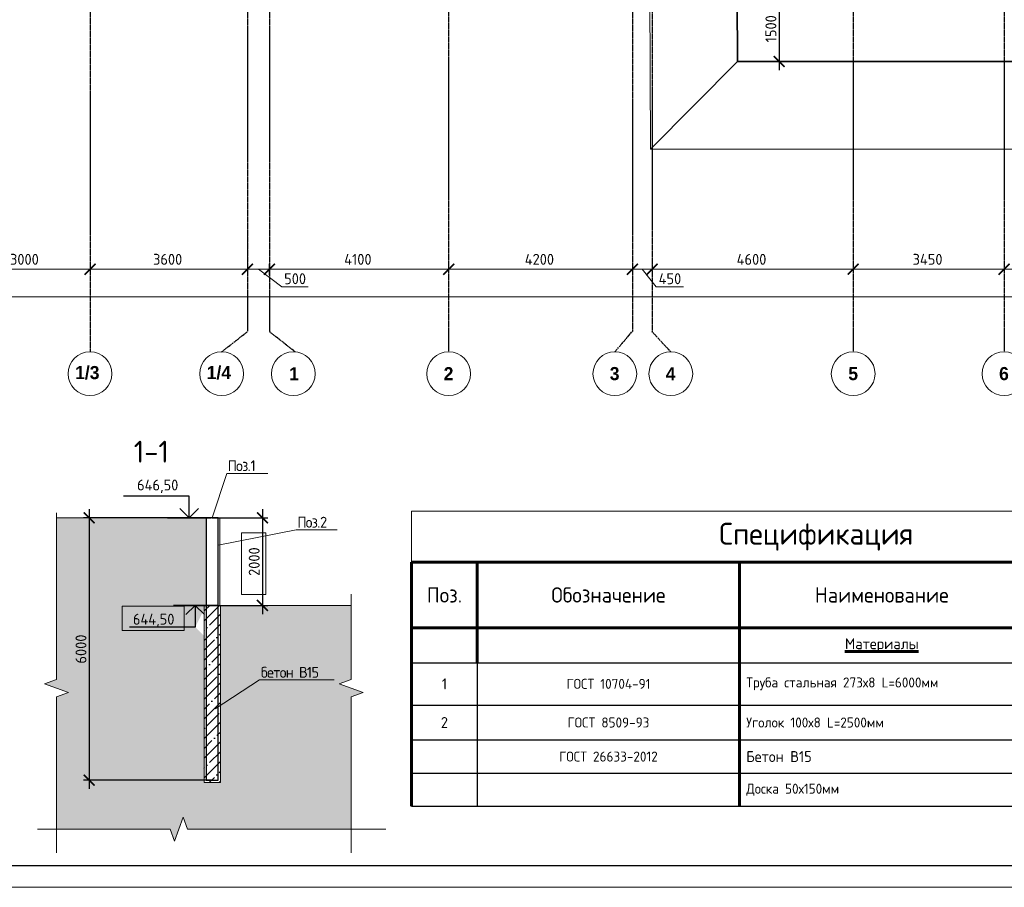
# Model space of a CAD drawing. Header units: millimetres. Extents: x -93479 to 1057970, y -66333 to 172656.
# Tile 4 of 145: x 50358 to 72871, y 1370 to 21213. Entities that reach past the tile are written whole.
import ezdxf
from ezdxf import colors
from ezdxf.entities.mleader import LeaderData, LeaderLine
from ezdxf.math import Vec2, Vec3

# ---------------------------------------------------------------- set-up
doc = ezdxf.new("R2010")
doc.units = ezdxf.units.MM
doc.linetypes.add('______5', pattern=[1100, 800, -100, 100, -100])
doc.linetypes.add('осевая', pattern=[50.8, 31.75, -6.35, 6.35, -6.35])
for name, color, linetype, lineweight in [('0 Фундамент', 5, 'Continuous', 30), ('1 Стены', 3, 'Continuous', 30), ('A-ANNO-NOTE-1', 7, 'Continuous', 35), ('A-ANNO-NOTE-2', 7, 'Continuous', 18), ('G-ANNO-DIMS', 7, 'Continuous', 9), ('G-ANNO-DIMS-1', 7, 'Continuous', 18), ('Оси', 40, '______5', 18), ('Основная 0.6', 142, 'Continuous', 60), ('подоснова', 151, 'Continuous', 5), ('РАЗМЕРЫ', 7, 'Continuous', 9), ('СПДС_РАЗМЕРЫ', 152, 'Continuous', 25), ('ТОНКИЕ', 7, 'Continuous', 9), ('Узлы', 7, 'Continuous', 0)]:
    doc.layers.add(name, color=color, linetype=linetype, lineweight=lineweight)
doc.layers.add('ТОЛСТЫЕ_ОСНОВНЫЕ', color=6, linetype='Continuous')
doc.layers.add('ФВ-2', color=7, linetype='Continuous')
doc.styles.add('GOST-2.304_Type-B', font='GOST_Common.ttf')
doc.styles.add('ISOCPEUR', font='GOST_Common.ttf', dxfattribs={"height": 450})
doc.styles.add('MtXpl_Century Gothic', font='GOTHICB.TTF', dxfattribs={"height": 0.2})
doc.linetypes.add('084-a Откосы неукрепленные', pattern='A,0.9,[11,Russia-GOST_Topo.shx,S=0.1,R=180,X=0,Y=0],1,[12,Russia-GOST_Topo.shx,S=0.1,R=180,X=0,Y=0],0.1', length=2)
doc.dimstyles.new('СПДС', dxfattribs={"dimscale": 100, "dimtxt": 2.5, "dimasz": 2.5, "dimexe": 1.25, "dimexo": 0, "dimtad": 1, "dimdec": 0, "dimtxsty": 'GOST-2.304_Type-B', "dimblk": 'ARCHTICK', "dimcen": 2.5, "dimdle": 2, "dimadec": 0, "dimazin": 2, "dimtfac": 0.75, "dimtdec": 0, "dimtmove": 1, "dimatfit": 3, "dimfxl": 1, "dimtolj": 1, "dimarcsym": 1})

# ---------------------------------------------------------------- blocks, each defined once
blk = doc.blocks.new('_ArchTick')
at = {"color": 0, "linetype": 'ByBlock', "const_width": 0.15}
blk.add_lwpolyline([(-0.5, -0.5), (0.5, 0.5)], dxfattribs=at)
blk = doc.blocks.new('*D1507')
at = {"layer": 'DEFPOINTS', "color": 0, "ltscale": 100, "transparency": 16777216}
for p in [(68267, 21755), (67722, 20255), (68700, 20255)]:
    blk.add_point(p, dxfattribs=at)
at = {"layer": 'РАЗМЕРЫ', "color": 0, "lineweight": -2, "transparency": 16777216}
for p, q in [((67722, 21955), (67722, 20055)), ((68267, 21755), (67597, 21755)), ((68700, 20255), (67597, 20255))]:
    blk.add_line(p, q, dxfattribs=at)
at = {"layer": 'РАЗМЕРЫ', "color": 0, "lineweight": -2, "ltscale": 100, "transparency": 16777216, "xscale": 250, "yscale": 250, "zscale": 250}
for p, rotation in [((67722, 21755), 90), ((67722, 20255), 270)]:
    blk.add_blockref('_ArchTick', p, dxfattribs=dict(at, rotation=rotation))
at = {"layer": 'РАЗМЕРЫ', "color": 0, "ltscale": 100, "transparency": 16777216, "insert": (67534, 21005), "char_height": 250, "attachment_point": 5, "rotation": 90, "style": 'GOST-2.304_Type-B'}
blk.add_mtext('\\A1;1500', dxfattribs=at)
blk = doc.blocks.new('*U1953')
at = {"layer": 'ТОЛСТЫЕ_ОСНОВНЫЕ', "color": 7}
blk.add_lwpolyline([(20, 5), (836, 5), (836, 589), (20, 589)], close=True, dxfattribs=at)
at = {"layer": 'ТОНКИЕ', "color": 7}
blk.add_lwpolyline([(0, 0), (841, 0), (841, 594), (0, 594)], close=True, dxfattribs=at)
blk = doc.blocks.new('*D1986')
at = {"layer": 'DEFPOINTS', "color": 0, "ltscale": 100, "transparency": 16777216}
for p in [(44213, 73611), (101313, 73611), (101313, 73611)]:
    blk.add_point(p, dxfattribs=at)
at = {"layer": 'СПДС_РАЗМЕРЫ', "color": 0, "lineweight": -2, "transparency": 16777216}
for p, q in [((44213, 73611), (44213, 73736)), ((101313, 73611), (101313, 73736)), ((44013, 73611), (101513, 73611))]:
    blk.add_line(p, q, dxfattribs=at)
at = {"layer": 'СПДС_РАЗМЕРЫ', "color": 0, "lineweight": -2, "ltscale": 100, "transparency": 16777216, "xscale": 250, "yscale": 250, "zscale": 250, "rotation": 180}
blk.add_blockref('_ArchTick', (44213, 73611), dxfattribs=at)
at = {"layer": 'СПДС_РАЗМЕРЫ', "color": 0, "lineweight": -2, "ltscale": 100, "transparency": 16777216, "xscale": 250, "yscale": 250, "zscale": 250}
blk.add_blockref('_ArchTick', (101313, 73611), dxfattribs=at)
at = {"layer": 'СПДС_РАЗМЕРЫ', "color": 0, "ltscale": 100, "transparency": 16777216, "insert": (72731, 73837), "char_height": 250, "attachment_point": 5, "style": 'GOST-2.304_Type-B'}
blk.add_mtext('\\A1;57100', dxfattribs=at)
blk = doc.blocks.new('*D1996')
at = {"layer": 'DEFPOINTS', "color": 0, "ltscale": 100, "transparency": 16777216}
for p in [(47413, 74242), (50413, 74242), (50413, 74242)]:
    blk.add_point(p, dxfattribs=at)
at = {"layer": 'СПДС_РАЗМЕРЫ', "color": 0, "lineweight": -2, "transparency": 16777216}
for p, q in [((47413, 74242), (47413, 74367)), ((50413, 74242), (50413, 74367)), ((47213, 74242), (50613, 74242))]:
    blk.add_line(p, q, dxfattribs=at)
at = {"layer": 'СПДС_РАЗМЕРЫ', "color": 0, "lineweight": -2, "ltscale": 100, "transparency": 16777216, "xscale": 250, "yscale": 250, "zscale": 250, "rotation": 180}
blk.add_blockref('_ArchTick', (47413, 74242), dxfattribs=at)
at = {"layer": 'СПДС_РАЗМЕРЫ', "color": 0, "lineweight": -2, "ltscale": 100, "transparency": 16777216, "xscale": 250, "yscale": 250, "zscale": 250}
blk.add_blockref('_ArchTick', (50413, 74242), dxfattribs=at)
at = {"layer": 'СПДС_РАЗМЕРЫ', "color": 0, "ltscale": 100, "transparency": 16777216, "insert": (48913, 74468), "char_height": 250, "attachment_point": 5, "style": 'GOST-2.304_Type-B'}
blk.add_mtext('\\A1;3000', dxfattribs=at)
blk = doc.blocks.new('*D1997')
at = {"layer": 'DEFPOINTS', "color": 0, "ltscale": 100, "transparency": 16777216}
for p in [(50413, 74242), (54013, 74242), (54013, 74242)]:
    blk.add_point(p, dxfattribs=at)
at = {"layer": 'СПДС_РАЗМЕРЫ', "color": 0, "lineweight": -2, "transparency": 16777216}
for p, q in [((50413, 74242), (50413, 74367)), ((54013, 74242), (54013, 74367)), ((50213, 74242), (54213, 74242))]:
    blk.add_line(p, q, dxfattribs=at)
at = {"layer": 'СПДС_РАЗМЕРЫ', "color": 0, "lineweight": -2, "ltscale": 100, "transparency": 16777216, "xscale": 250, "yscale": 250, "zscale": 250, "rotation": 180}
blk.add_blockref('_ArchTick', (50413, 74242), dxfattribs=at)
at = {"layer": 'СПДС_РАЗМЕРЫ', "color": 0, "lineweight": -2, "ltscale": 100, "transparency": 16777216, "xscale": 250, "yscale": 250, "zscale": 250}
blk.add_blockref('_ArchTick', (54013, 74242), dxfattribs=at)
at = {"layer": 'СПДС_РАЗМЕРЫ', "color": 0, "ltscale": 100, "transparency": 16777216, "insert": (52188, 74468), "char_height": 250, "attachment_point": 5, "style": 'GOST-2.304_Type-B'}
blk.add_mtext('\\A1;3600', dxfattribs=at)
blk = doc.blocks.new('*D1998')
at = {"layer": 'DEFPOINTS', "color": 0, "ltscale": 100, "transparency": 16777216}
for p in [(54513, 74242), (58613, 74242), (58613, 74242)]:
    blk.add_point(p, dxfattribs=at)
at = {"layer": 'СПДС_РАЗМЕРЫ', "color": 0, "lineweight": -2, "transparency": 16777216}
for p, q in [((54513, 74242), (54513, 74367)), ((58613, 74242), (58613, 74367)), ((54313, 74242), (58813, 74242))]:
    blk.add_line(p, q, dxfattribs=at)
at = {"layer": 'СПДС_РАЗМЕРЫ', "color": 0, "lineweight": -2, "ltscale": 100, "transparency": 16777216, "xscale": 250, "yscale": 250, "zscale": 250, "rotation": 180}
blk.add_blockref('_ArchTick', (54513, 74242), dxfattribs=at)
at = {"layer": 'СПДС_РАЗМЕРЫ', "color": 0, "lineweight": -2, "ltscale": 100, "transparency": 16777216, "xscale": 250, "yscale": 250, "zscale": 250}
blk.add_blockref('_ArchTick', (58613, 74242), dxfattribs=at)
at = {"layer": 'СПДС_РАЗМЕРЫ', "color": 0, "ltscale": 100, "transparency": 16777216, "insert": (56538, 74468), "char_height": 250, "attachment_point": 5, "style": 'GOST-2.304_Type-B'}
blk.add_mtext('\\A1;4100', dxfattribs=at)
blk = doc.blocks.new('*D1999')
at = {"layer": 'DEFPOINTS', "color": 0, "ltscale": 100, "transparency": 16777216}
for p in [(58613, 74242), (62813, 74242), (62813, 74242)]:
    blk.add_point(p, dxfattribs=at)
at = {"layer": 'СПДС_РАЗМЕРЫ', "color": 0, "lineweight": -2, "transparency": 16777216}
for p, q in [((58613, 74242), (58613, 74367)), ((62813, 74242), (62813, 74367)), ((58413, 74242), (63013, 74242))]:
    blk.add_line(p, q, dxfattribs=at)
at = {"layer": 'СПДС_РАЗМЕРЫ', "color": 0, "lineweight": -2, "ltscale": 100, "transparency": 16777216, "xscale": 250, "yscale": 250, "zscale": 250, "rotation": 180}
blk.add_blockref('_ArchTick', (58613, 74242), dxfattribs=at)
at = {"layer": 'СПДС_РАЗМЕРЫ', "color": 0, "lineweight": -2, "ltscale": 100, "transparency": 16777216, "xscale": 250, "yscale": 250, "zscale": 250}
blk.add_blockref('_ArchTick', (62813, 74242), dxfattribs=at)
at = {"layer": 'СПДС_РАЗМЕРЫ', "color": 0, "ltscale": 100, "transparency": 16777216, "insert": (60688, 74468), "char_height": 250, "attachment_point": 5, "style": 'GOST-2.304_Type-B'}
blk.add_mtext('\\A1;4200', dxfattribs=at)
blk = doc.blocks.new('*D2000')
at = {"layer": 'DEFPOINTS', "color": 0, "ltscale": 100, "transparency": 16777216}
for p in [(63263, 74242), (67863, 74242), (67863, 74242)]:
    blk.add_point(p, dxfattribs=at)
at = {"layer": 'СПДС_РАЗМЕРЫ', "color": 0, "lineweight": -2, "transparency": 16777216}
for p, q in [((63263, 74242), (63263, 74367)), ((67863, 74242), (67863, 74367)), ((63063, 74242), (68063, 74242))]:
    blk.add_line(p, q, dxfattribs=at)
at = {"layer": 'СПДС_РАЗМЕРЫ', "color": 0, "lineweight": -2, "ltscale": 100, "transparency": 16777216, "xscale": 250, "yscale": 250, "zscale": 250, "rotation": 180}
blk.add_blockref('_ArchTick', (63263, 74242), dxfattribs=at)
at = {"layer": 'СПДС_РАЗМЕРЫ', "color": 0, "lineweight": -2, "ltscale": 100, "transparency": 16777216, "xscale": 250, "yscale": 250, "zscale": 250}
blk.add_blockref('_ArchTick', (67863, 74242), dxfattribs=at)
at = {"layer": 'СПДС_РАЗМЕРЫ', "color": 0, "ltscale": 100, "transparency": 16777216, "insert": (65538, 74468), "char_height": 250, "attachment_point": 5, "style": 'GOST-2.304_Type-B'}
blk.add_mtext('\\A1;4600', dxfattribs=at)
blk = doc.blocks.new('*D2001')
at = {"layer": 'DEFPOINTS', "color": 0, "ltscale": 100, "transparency": 16777216}
for p in [(67863, 74242), (71313, 74242), (71313, 74242)]:
    blk.add_point(p, dxfattribs=at)
at = {"layer": 'СПДС_РАЗМЕРЫ', "color": 0, "lineweight": -2, "transparency": 16777216}
for p, q in [((67863, 74242), (67863, 74367)), ((71313, 74242), (71313, 74367)), ((67663, 74242), (71513, 74242))]:
    blk.add_line(p, q, dxfattribs=at)
at = {"layer": 'СПДС_РАЗМЕРЫ', "color": 0, "lineweight": -2, "ltscale": 100, "transparency": 16777216, "xscale": 250, "yscale": 250, "zscale": 250, "rotation": 180}
blk.add_blockref('_ArchTick', (67863, 74242), dxfattribs=at)
at = {"layer": 'СПДС_РАЗМЕРЫ', "color": 0, "lineweight": -2, "ltscale": 100, "transparency": 16777216, "xscale": 250, "yscale": 250, "zscale": 250}
blk.add_blockref('_ArchTick', (71313, 74242), dxfattribs=at)
at = {"layer": 'СПДС_РАЗМЕРЫ', "color": 0, "ltscale": 100, "transparency": 16777216, "insert": (69563, 74468), "char_height": 250, "attachment_point": 5, "style": 'GOST-2.304_Type-B'}
blk.add_mtext('\\A1;3450', dxfattribs=at)
blk = doc.blocks.new('*D2002')
at = {"layer": 'DEFPOINTS', "color": 0, "ltscale": 100, "transparency": 16777216}
for p in [(71313, 74242), (74363, 74242), (74363, 74242)]:
    blk.add_point(p, dxfattribs=at)
at = {"layer": 'СПДС_РАЗМЕРЫ', "color": 0, "lineweight": -2, "transparency": 16777216}
for p, q in [((71313, 74242), (71313, 74367)), ((74363, 74242), (74363, 74367)), ((71113, 74242), (74563, 74242))]:
    blk.add_line(p, q, dxfattribs=at)
at = {"layer": 'СПДС_РАЗМЕРЫ', "color": 0, "lineweight": -2, "ltscale": 100, "transparency": 16777216, "xscale": 250, "yscale": 250, "zscale": 250, "rotation": 180}
blk.add_blockref('_ArchTick', (71313, 74242), dxfattribs=at)
at = {"layer": 'СПДС_РАЗМЕРЫ', "color": 0, "lineweight": -2, "ltscale": 100, "transparency": 16777216, "xscale": 250, "yscale": 250, "zscale": 250}
blk.add_blockref('_ArchTick', (74363, 74242), dxfattribs=at)
at = {"layer": 'СПДС_РАЗМЕРЫ', "color": 0, "ltscale": 100, "transparency": 16777216, "insert": (72813, 74468), "char_height": 250, "attachment_point": 5, "style": 'GOST-2.304_Type-B'}
blk.add_mtext('\\A1;3050', dxfattribs=at)
blk = doc.blocks.new('*D2010')
at = {"layer": 'DEFPOINTS', "color": 0, "ltscale": 100, "transparency": 16777216}
for p in [(62813, 74367), (63263, 74305), (62813, 74242)]:
    blk.add_point(p, dxfattribs=at)
at = {"layer": 'СПДС_РАЗМЕРЫ', "color": 0, "lineweight": -2, "transparency": 16777216}
for p, q in [((62813, 74367), (62813, 74117)), ((63263, 74305), (63263, 74117)), ((63463, 74242), (62613, 74242)), ((63360, 73836), (63038, 74242)), ((63986, 73836), (63360, 73836))]:
    blk.add_line(p, q, dxfattribs=at)
at = {"layer": 'СПДС_РАЗМЕРЫ', "color": 0, "lineweight": -2, "ltscale": 100, "transparency": 16777216, "xscale": 250, "yscale": 250, "zscale": 250, "rotation": 180}
blk.add_blockref('_ArchTick', (62813, 74242), dxfattribs=at)
at = {"layer": 'СПДС_РАЗМЕРЫ', "color": 0, "lineweight": -2, "ltscale": 100, "transparency": 16777216, "xscale": 250, "yscale": 250, "zscale": 250}
blk.add_blockref('_ArchTick', (63263, 74242), dxfattribs=at)
at = {"layer": 'СПДС_РАЗМЕРЫ', "color": 0, "ltscale": 100, "transparency": 16777216, "insert": (63673, 74024), "char_height": 250, "attachment_point": 5, "style": 'GOST-2.304_Type-B'}
blk.add_mtext('\\A1;450', dxfattribs=at)
blk = doc.blocks.new('*D2011')
at = {"layer": 'DEFPOINTS', "color": 0, "ltscale": 100, "transparency": 16777216}
for p in [(54013, 75044), (54513, 74367), (54013, 74242)]:
    blk.add_point(p, dxfattribs=at)
at = {"layer": 'СПДС_РАЗМЕРЫ', "color": 0, "lineweight": -2, "transparency": 16777216}
for p, q in [((54013, 75044), (54013, 74117)), ((54513, 74367), (54513, 74117)), ((54713, 74242), (53813, 74242)), ((54802, 73836), (54263, 74242)), ((55402, 73836), (54802, 73836))]:
    blk.add_line(p, q, dxfattribs=at)
at = {"layer": 'СПДС_РАЗМЕРЫ', "color": 0, "lineweight": -2, "ltscale": 100, "transparency": 16777216, "xscale": 250, "yscale": 250, "zscale": 250, "rotation": 180}
blk.add_blockref('_ArchTick', (54013, 74242), dxfattribs=at)
at = {"layer": 'СПДС_РАЗМЕРЫ', "color": 0, "lineweight": -2, "ltscale": 100, "transparency": 16777216, "xscale": 250, "yscale": 250, "zscale": 250}
blk.add_blockref('_ArchTick', (54513, 74242), dxfattribs=at)
at = {"layer": 'СПДС_РАЗМЕРЫ', "color": 0, "ltscale": 100, "transparency": 16777216, "insert": (55102, 74024), "char_height": 250, "attachment_point": 5, "style": 'GOST-2.304_Type-B'}
blk.add_mtext('\\A1;500', dxfattribs=at)
blk = doc.blocks.new('Высотные отметки - Вверх-711287-Разрез 3-3')
at = {"layer": '0 Фундамент', "color": 7}
for p, q in [((13237, 8150), (14737, 8150)), ((13237, 7650), (13237, 8150))]:
    blk.add_line(p, q, dxfattribs=at)
at = {"layer": 'A-ANNO-NOTE-1', "color": 7}
blk.add_line((12737, 7650), (13737, 7650), dxfattribs=at)
at = {"layer": 'A-ANNO-NOTE-2', "color": 7}
for q in [(13025, 7862), (13449, 7862)]:
    blk.add_line((13237, 7650), q, dxfattribs=at)
blk = doc.blocks.new('*D1933')
at = {"layer": 'DEFPOINTS', "color": 0, "ltscale": 100, "transparency": 16777216}
for p in [(54761, 9819), (54761, 7819), (55908, 7819)]:
    blk.add_point(p, dxfattribs=at)
at = {"layer": 'РАЗМЕРЫ', "color": 0, "lineweight": -2, "transparency": 16777216}
for p, q in [((55908, 10019), (55908, 7619)), ((54761, 9819), (56033, 9819)), ((54761, 7819), (56033, 7819))]:
    blk.add_line(p, q, dxfattribs=at)
at = {"layer": 'РАЗМЕРЫ', "color": 0, "lineweight": -2, "ltscale": 100, "transparency": 16777216, "xscale": 250, "yscale": 250, "zscale": 250}
for p, rotation in [((55908, 9819), 90), ((55908, 7819), 270)]:
    blk.add_blockref('_ArchTick', p, dxfattribs=dict(at, rotation=rotation))
at = {"layer": 'РАЗМЕРЫ', "color": 0, "ltscale": 100, "transparency": 16777216, "insert": (55720, 8819), "char_height": 250, "attachment_point": 5, "rotation": 90, "style": 'GOST-2.304_Type-B'}
blk.add_mtext('\\A1;2000', dxfattribs=at)
blk = doc.blocks.new('*D1934')
at = {"layer": 'DEFPOINTS', "color": 0, "ltscale": 100, "transparency": 16777216}
for p in [(54897, 9819), (51946, 3819), (54761, 3819)]:
    blk.add_point(p, dxfattribs=at)
at = {"layer": 'РАЗМЕРЫ', "color": 0, "lineweight": -2, "transparency": 16777216}
for p, q in [((51946, 10019), (51946, 3619)), ((54897, 9819), (51821, 9819)), ((54761, 3819), (51821, 3819))]:
    blk.add_line(p, q, dxfattribs=at)
at = {"layer": 'РАЗМЕРЫ', "color": 0, "lineweight": -2, "ltscale": 100, "transparency": 16777216, "xscale": 250, "yscale": 250, "zscale": 250}
for p, rotation in [((51946, 9819), 90), ((51946, 3819), 270)]:
    blk.add_blockref('_ArchTick', p, dxfattribs=dict(at, rotation=rotation))
at = {"layer": 'РАЗМЕРЫ', "color": 0, "ltscale": 100, "transparency": 16777216, "insert": (51759, 6819), "char_height": 250, "attachment_point": 5, "rotation": 90, "style": 'GOST-2.304_Type-B'}
blk.add_mtext('\\A1;6000', dxfattribs=at)
blk = doc.blocks.new('_None')
blk = doc.blocks.new('*T1931')
at = {"layer": 'DEFPOINTS', "color": 8, "linetype": 'ByBlock', "lineweight": 0}
for p, q in [((0, 0), (18500, 0)), ((0, 0), (0, -1164)), ((18500, 0), (18500, -1164))]:
    blk.add_line(p, q, dxfattribs=at)
at = {"layer": 'Основная 0.6', "color": 0, "linetype": 'Continuous', "lineweight": 60}
for p, q in [((0, -1164), (15000, -1164)), ((0, -1164), (0, -6748)), ((1500, -1164), (1500, -3464)), ((7500, -1164), (7500, -6748)), ((14000, -1164), (14000, -6748)), ((15000, -1164), (15000, -3464)), ((16500, -1164), (16500, -3464)), ((18500, -1164), (18500, -6748)), ((0, -2664), (15000, -2664)), ((15000, -5231), (15000, -6748)), ((16500, -5231), (16500, -6748))]:
    blk.add_line(p, q, dxfattribs=at)
at = {"layer": 'Основная 0.6', "color": 0, "linetype": 'Continuous'}
for p, q in [((15000, -1164), (18500, -1164)), ((15000, -2664), (18500, -2664))]:
    blk.add_line(p, q, dxfattribs=at)
at = {"layer": 'Основная 0.6', "color": 0, "linetype": 'Continuous', "lineweight": -2}
for p, q in [((0, -3464), (1500, -3464)), ((14000, -3464), (18500, -3464)), ((0, -4431), (1500, -4431)), ((14000, -4431), (18500, -4431)), ((0, -5231), (1500, -5231)), ((14000, -5231), (18500, -5231)), ((0, -5989), (1500, -5989)), ((14000, -5989), (18500, -5989)), ((0, -6748), (1500, -6748)), ((14000, -6748), (18500, -6748))]:
    blk.add_line(p, q, dxfattribs=at)
at = {"layer": 'Основная 0.6', "color": 0, "lineweight": -2}
for p, q in [((1500, -3464), (14000, -3464)), ((1500, -4431), (14000, -4431)), ((1500, -5231), (14000, -5231)), ((1500, -5989), (14000, -5989)), ((1500, -6748), (14000, -6748))]:
    blk.add_line(p, q, dxfattribs=at)
at = {"layer": 'Основная 0.6', "color": 0, "linetype": 'ByBlock', "lineweight": -2}
for p, q in [((1500, -3464), (1500, -6748)), ((15000, -3464), (15000, -5231)), ((16500, -3464), (16500, -5231))]:
    blk.add_line(p, q, dxfattribs=at)
at = {"layer": 'Основная 0.6', "color": 0, "style": 'GOST-2.304_Type-B'}
for s, insert, char_height, width, attachment_point in [('Спецификация', (9250, -582), 500, 18200, 5), ('Масса\\Pед.,  кг', (15750, -1914), 250, 1200, 5), ('Приме-\\Pчание', (17500, -1914), 250, 1700, 5), ('Поз.', (750, -1914), 350, 1200, 5), ('Обозначение', (4500, -1914), 350, 5700, 5), ('Наименование', (10750, -1914), 350, 6200, 5), ('Кол.', (14500, -1914), 250, 700, 5), ('{\\LМатериалы}', (10750, -3064), 250, 6200, 5), ('1', (750, -3947), 250, 1200, 5), ('{\\H0.91667x;Труба стальная 273х8 L=6000мм}', (7650, -3947), 250, 6200, 4), ('8', (14500, -3947), 250, 700, 5), ('316,8', (15750, -3947), 250, 1200, 5), ('2528', (16650, -3947), 250, 1700, 4), ('{\\H0.91667x;ГОСТ 10704-91}', (4500, -3947), 250, 5700, 5), ('2', (750, -4831), 250, 1200, 5), ('{\\H0.91667x;ГОСТ 8509-93}', (4500, -4831), 250, 5700, 5), ('{\\H0.91667x;Уголок 100х8 L=2500мм}', (7650, -4831), 250, 6200, 4), ('16', (14500, -4831), 250, 700, 5), ('30,6', (15750, -4831), 250, 1200, 5), ('490', (16650, -4831), 250, 1700, 4), ('м³', (16650, -5610), 250, 1700, 4), ('{\\H0.91667x;ГОСТ 26633-2012}', (4500, -5610), 250, 5700, 5), ('{\\C250;Бетон В15}', (7650, -5610), 250, 6200, 4), ('3', (14500, -5610), 250, 700, 5), ('{\\H0.91667x;Доска 50х150мм}', (7650, -6369), 250, 6200, 4), ('1,5', (14500, -6369), 250, 700, 5), ('м³', (16650, -6369), 250, 1700, 4)]:
    blk.add_mtext(s, dxfattribs=dict(at, insert=insert, char_height=char_height, width=width, attachment_point=attachment_point))
blk = doc.blocks.new('оси котлован')
at = {"color": 7, "linetype": 'ByBlock', "lineweight": -2}
for centre in [(50412.7, 71851.4), (53422.6, 71851.4), (55062.6, 71851.4), (58612.6, 71851.4), (62412.6, 71851.4), (63692.6, 71851.4), (67862.6, 71851.4), (71312.6, 71851.4)]:
    blk.add_circle(centre, 500, dxfattribs=at)
at = {"layer": 'Оси', "color": 7, "linetype": 'осевая', "lineweight": 25, "transparency": 33554687}
for p, q in [((50413.2, 116818.8), (50413.2, 72351.4)), ((58613.1, 116798.8), (58613.1, 72367.2)), ((67863.1, 116798.8), (67863.1, 72367.2)), ((71313.1, 116798.8), (71313.1, 72367.2)), ((54013.1, 116288.6), (54013.1, 72815.4)), ((54513.1, 116288.6), (54513.1, 72815.4)), ((62813.1, 116244.7), (62813.1, 72818.8)), ((63263.1, 116257.5), (63263.1, 72812.9)), ((53422.6, 72351.4), (54013.1, 72815.4)), ((55103.6, 72351.4), (54513.1, 72815.4)), ((62412.6, 72351.4), (62813.1, 72818.8)), ((63692.6, 72351.4), (63263.1, 72812.9))]:
    blk.add_line(p, q, dxfattribs=at)
at = {"layer": 'Оси', "color": 7, "lineweight": 25, "transparency": 33554687, "style": 'MtXpl_Century Gothic'}
for s, p in [('1/3', (50072.2, 71728.1)), ('1/4', (53080.7, 71728.1)), ('1', (54967.8, 71701.4)), ('2', (58499.6, 71701.4)), ('3', (62296.6, 71705.1)), ('4', (63577.2, 71701.4)), ('5', (67750.4, 71705.1)), ('6', (71198, 71705.1))]:
    blk.add_text(s, height=300, dxfattribs=at).set_placement(p)
at = {"layer": 'СПДС_РАЗМЕРЫ', "color": 7}
for base, p1, p2, picture, middle in [((54013.1, 74242.4), (54513.1, 74367.4), (54013.1, 75044.3), '*D2011', (54864.2, 73836.2)), ((62813.1, 74242.4), (63263.1, 74304.9), (62813.1, 74367.4), '*D2010', (63422.7, 73836.2))]:
    dim = blk.add_linear_dim(base=base, p1=p1, p2=p2, dimstyle='СПДС', dxfattribs=at)
    dim.commit()
    dim.dimension.update_dxf_attribs({"geometry": picture, "text_midpoint": middle, "dimtype": 160})
for base, p1, p2, picture, middle in [((50413.2, 74242.4), (47413.2, 74242.4), (50413.2, 74242.4), '*D1996', (48913.2, 74242.4)), ((54013.1, 74242.4), (50413.2, 74242.4), (54013.1, 74242.4), '*D1997', (52188, 74242.4)), ((58613.1, 74242.4), (54513.1, 74242.4), (58613.1, 74242.4), '*D1998', (56537.9, 74242.4)), ((62813.1, 74242.4), (58613.1, 74242.4), (62813.1, 74242.4), '*D1999', (60687.9, 74242.4)), ((67863.1, 74242.4), (63263.1, 74242.4), (67863.1, 74242.4), '*D2000', (65537.9, 74242.4)), ((71313.1, 74242.4), (67863.1, 74242.4), (71313.1, 74242.4), '*D2001', (69562.9, 74242.4)), ((74363.1, 74242.4), (71313.1, 74242.4), (74363.1, 74242.4), '*D2002', (72812.9, 74242.4)), ((101313.1, 73611.2), (44213.2, 73611.2), (101313.1, 73611.2), '*D1986', (72730.6, 73611.2))]:
    dim = blk.add_linear_dim(base=base, p1=p1, p2=p2, dimstyle='СПДС', override={"dimgap": 1}, dxfattribs=at)
    dim.commit()
    dim.dimension.update_dxf_attribs({"geometry": picture, "text_midpoint": middle, "dimtype": 160})

msp = doc.modelspace()

# ---------------------------------------------------------------- hatches: boundary and pattern name
at = {"layer": 'ФВ-2'}
h = msp.add_hatch(dxfattribs=at)
h.set_pattern_fill('AR-SAND', scale=5)
h.set_pattern_definition([(37.5, (-117106.74, 145155.2), (-8.00016, 244.70662), [0, -193.04, 0, -215.9, 0, -206.375]), (7.5, (-117106.74, 145155.2), (224.76164, 358.41255), [0, -104.14, 0, -173.99, 0, -66.675]), (327.5, (-117262.95, 145155.2), (395.49619, 0.7186), [0, -63.5, 0, -228.6, 0, -298.45]), (317.5, (-117262.95, 145155.2), (381.77823, 111.46466), [0, -31.75, 0, -149.86, 0, -171.45])])
h.paths.add_polyline_path([(54624.2, 9819), (51202.7, 9819), (51202.7, 6125.7), (50927.9, 6025.7), (51477.4, 5825.7), (51202.7, 5725.7), (51202.7, 2699.8), (53798.9, 2699.8), (53898.9, 2425.1), (54098.9, 2974.6), (54198.9, 2699.8), (57934.2, 2699.8), (57934.2, 5725.7), (58209, 5825.7), (57659.5, 6025.7), (57934.2, 6125.7), (57934.2, 7819), (54947.2, 7819), (54947.2, 3769), (54574.2, 3769), (54574.2, 7116.4), (54371.7, 7319), (54624.2, 7819)])
h.paths.add_polyline_path([(52022.1, 6406.5), (52022.1, 7231.5), (51470.9, 7231.5), (51470.9, 6406.5)], flags=24)
h.paths.add_polyline_path([(52846.3, 7264.1), (53983.8, 7264.1), (53983.8, 7815.2), (52846.3, 7815.2)], flags=24)
h = msp.add_hatch(dxfattribs=at)
h.set_pattern_fill('ANSI35', scale=50)
h.set_pattern_definition([(45, (-117106.74, 145155.2), (-224.5064, 224.5064), []), (45, (-116882.24, 145155.2), (-224.5064, 224.5064), [396.875, -79.375, 0, -79.375])])
h.paths.add_polyline_path([(54897.2, 7819), (54624.2, 7819), (54624.2, 3819), (54897.2, 3819)], flags=17)
h.paths.add_polyline_path([(54947.2, 7819), (54897.2, 7819), (54897.2, 3819), (54624.2, 3819), (54624.2, 7819), (54574.2, 7819), (54574.2, 3769), (54947.2, 3769)])

# ---------------------------------------------------------------- linework, layer by layer
at = {"layer": '1 Стены', "color": 7, "linetype": 'Continuous', "lineweight": 0}
for points in [[(51202.7, 9934.2), (51202.7, 6125.7), (50927.9, 6025.7), (51477.4, 5825.7), (51202.7, 5725.7), (51202.7, 2158.6)], [(57934.2, 8076.9), (57934.2, 6125.7), (57659.5, 6025.7), (58209, 5825.7), (57934.2, 5725.7), (57934.2, 2158.6)], [(58727.3, 2699.8), (54198.9, 2699.8), (54098.9, 2974.6), (53898.9, 2425.1), (53798.9, 2699.8), (50763, 2699.8)]]:
    msp.add_lwpolyline(points, dxfattribs=at)
at = {"layer": 'РАЗМЕРЫ', "color": 7}
for p, q in [((54624.2, 9819), (51202.7, 9819)), ((54624.2, 9819), (52331.9, 9819)), ((54624.2, 9819), (53827, 9819)), ((54760.7, 7819), (54053.6, 7819)), ((54897.2, 7819), (57934.2, 7819))]:
    msp.add_line(p, q, dxfattribs=at)
at = {"layer": 'РАЗМЕРЫ', "color": 7, "lineweight": 35, "extrusion": (0, 0, -1)}
msp.add_lwpolyline([(-94366.4, 20254.7), (-66771.5, 20254.7), (-66734.2, 27368), (-62866.4, 27368), (-62866.4, 30904.7), (-58666.4, 30904.7), (-58666.4, 32404.7), (-54566.5, 32404.7), (-54566.3, 35304.7), (-51166.4, 35304.7), (-51166.4, 38122.6), (-47716.4, 38097.4), (-47716.4, 40904.7), (-44266.4, 40904.7), (-44266.4, 50653.3)], dxfattribs=at)
at = {"layer": 'РАЗМЕРЫ', "color": 7, "linetype": '084-a Откосы неукрепленные', "ltscale": 5}
msp.add_lwpolyline([(96366.4, 18254.7), (64784.6, 18254.7), (64747.3, 25368), (60866.4, 25368), (60866.4, 28904.7), (56666.4, 28904.7), (56666.4, 30404.7), (52566.6, 30404.7), (52566.4, 33304.7), (49166.4, 33304.7), (49166.4, 36104.3), (45716.4, 36079.1), (45716.4, 38904.7), (42266.4, 38904.7), (42266.1, 47812.4)], dxfattribs=at)
at = {"layer": 'РАЗМЕРЫ', "color": 7}
for points in [[(64784.6, 18254.7), (66771.5, 20254.7)], [(54947.2, 7819), (54947.2, 3769), (54574.2, 3769), (54574.2, 7819)]]:
    msp.add_lwpolyline(points, dxfattribs=at)
at = {"layer": 'РАЗМЕРЫ', "color": 7, "lineweight": 30}
msp.add_lwpolyline([(54624.2, 9819), (54624.2, 3819), (54897.2, 3819), (54897.2, 9819), (54624.2, 9819)], dxfattribs=at)
at = {"layer": 'РАЗМЕРЫ', "color": 7}
for points in [[(54897.2, 9819), (54932.6, 9819), (54932.6, 7819), (54897.2, 7819)], [(54624.2, 7819), (54897.2, 7819), (54897.2, 3819), (54624.2, 3819)]]:
    msp.add_lwpolyline(points, close=True, dxfattribs=at)
at = {"layer": 'РАЗМЕРЫ', "color": 7, "ltscale": 100}
for points in [[(55987.7, 8064.3), (55987.7, 9479.7), (55432.1, 9479.7), (55432.1, 8064.3)], [(52701.9, 7243.3), (54117.3, 7243.3), (54117.3, 7798.9), (52701.9, 7798.9)]]:
    msp.add_lwpolyline(points, close=True, dxfattribs=at)

# ---------------------------------------------------------------- block references
at = {"color": 7, "xscale": 100, "yscale": 100, "zscale": 100}
msp.add_blockref('*U1953', (32403.5, 1370.5), dxfattribs=at)
msp.add_blockref('*T1931', (59320, 9970.5))
at = {"layer": 'G-ANNO-DIMS', "color": 7, "xscale": -1}
msp.add_blockref('Высотные отметки - Вверх-711287-Разрез 3-3', (67471.9, 2169), dxfattribs=at)
at = {"layer": 'G-ANNO-DIMS', "color": 7, "rotation": 180}
msp.add_blockref('Высотные отметки - Вверх-711287-Разрез 3-3', (67608.4, 15469), dxfattribs=at)
at = {"layer": 'РАЗМЕРЫ', "color": 7}
msp.add_blockref('оси котлован', (1553.2, -58735.8), dxfattribs=at)

# ---------------------------------------------------------------- texts
at = {"layer": 'G-ANNO-DIMS-1', "color": 7, "char_height": 250, "width": 1150.283, "line_spacing_factor": 1.149209, "style": 'ISOCPEUR'}
for s, insert, attachment_point in [('646,50', (53985.2, 10695.6), 3), ('644,50', (53896.3, 7319), 9)]:
    msp.add_mtext(s, dxfattribs=dict(at, insert=insert, attachment_point=attachment_point))
at = {"layer": 'Узлы', "color": 7, "linetype": 'Continuous', "lineweight": 0, "style": 'GOST-2.304_Type-B'}
msp.add_text('1-1', height=500, dxfattribs=at).set_placement((52967.1, 11083.4))

# ---------------------------------------------------------------- dimensions: what is measured, and where the dimension line sits
at = {"layer": 'РАЗМЕРЫ', "color": 7}
for base, p1, p2, picture, middle in [((67721.6, 20254.7), (68267.2, 21754.7), (68700.5, 20254.7), '*D1507', (67534, 21004.7)), ((51946.3, 3819), (54897.2, 9819), (54760.7, 3819), '*D1934', (51758.7, 6819)), ((55908, 7819), (54760.7, 9819), (54760.7, 7819), '*D1933', (55720.4, 8819))]:
    dim = msp.add_linear_dim(base=base, p1=p1, p2=p2, angle=90, dimstyle='СПДС', dxfattribs=at)
    dim.commit()
    dim.dimension.update_dxf_attribs({"geometry": picture, "text_midpoint": middle})

# ---------------------------------------------------------------- leaders
at = {"layer": 'подоснова', "color": 7, "ltscale": 0.3}
ml = msp.add_multileader_mtext('Standard', dxfattribs=at)
ml.set_content('{\\T0.9;Поз.1}', color=7, style='GOST-2.304_Type-B')
ml.set_leader_properties(color=7, linetype='ByLayer', lineweight=15)
ml.set_arrow_properties(name='NONE')
ml.build(insert=Vec2(0, 0))
ml.multileader.update_dxf_attribs({"text_left_attachment_type": 6, "text_right_attachment_type": 6, "dogleg_length": 0.1, "arrow_head_size": 18})
ctx = ml.context
ctx.base_point, ctx.char_height, ctx.arrow_head_size, ctx.landing_gap_size, ctx.plane_origin = Vec3(55102.4, 10837.3), 250, 18, 20, Vec3(57516.1, 11072.9)
ctx.left_attachment, ctx.right_attachment, ctx.text_align_type = 6, 6, 1
notes = []
notes.append((ctx, [(0, (1, 1, 0), (55094.8, 10837), (1, 0), 0.1, [(0, [(54760.7, 9819)], 0, [])])]))
ctx.mtext.insert, ctx.mtext.width, ctx.mtext.alignment, ctx.mtext.flow_direction = Vec3(55429.3, 11137.3), 4075.871, 2, 5
ml = msp.add_multileader_mtext('Standard', dxfattribs=at)
ml.set_content('{\\T0.9;Поз.2}', color=7, style='GOST-2.304_Type-B')
ml.set_leader_properties(color=7, linetype='ByLayer', lineweight=15)
ml.set_arrow_properties(name='NONE')
ml.build(insert=Vec2(0, 0))
ml.multileader.update_dxf_attribs({"text_left_attachment_type": 6, "text_right_attachment_type": 6, "dogleg_length": 0.1, "arrow_head_size": 18})
ctx = ml.context
ctx.base_point, ctx.char_height, ctx.arrow_head_size, ctx.landing_gap_size, ctx.plane_origin = Vec3(56688.6, 9545.1), 250, 18, 20, Vec3(59293.9, 9301.1)
ctx.left_attachment, ctx.right_attachment, ctx.text_align_type = 6, 6, 1
notes.append((ctx, [(0, (1, 1, 0), (56680.9, 9544.8), (1, 0), 0.1, [(0, [(54897.2, 9193.8)], 0, [])])]))
ctx.mtext.insert, ctx.mtext.width, ctx.mtext.alignment, ctx.mtext.flow_direction = Vec3(57040.4, 9845.1), 4075.871, 2, 5
ml = msp.add_multileader_mtext('Standard', dxfattribs=at)
ml.set_content('{\\T0.9;бетон В15}', color=7, style='GOST-2.304_Type-B')
ml.set_leader_properties(color=7, linetype='ByLayer', lineweight=15)
ml.set_arrow_properties(name='NONE')
ml.build(insert=Vec2(0, 0))
ml.multileader.update_dxf_attribs({"text_left_attachment_type": 6, "text_right_attachment_type": 6, "dogleg_length": 0.1, "arrow_head_size": 18})
ctx = ml.context
ctx.base_point, ctx.char_height, ctx.arrow_head_size, ctx.landing_gap_size, ctx.plane_origin = Vec3(55846.3, 6112), 250, 18, 20, Vec3(59222.5, 5560.9)
ctx.left_attachment, ctx.right_attachment, ctx.text_align_type = 6, 6, 1
notes.append((ctx, [(0, (1, 1, 0), (55838.5, 6111.7), (1, 0), 0.1, [(0, [(54825.8, 5453.7)], 0, [])])]))
ctx.mtext.insert, ctx.mtext.width, ctx.mtext.alignment, ctx.mtext.flow_direction = Vec3(56530.1, 6412), 4075.871, 2, 5
for ctx, leaders in notes:
    for number, flags, end, landing, length, lines in leaders:
        leader = LeaderData()
        leader.index, (leader.has_last_leader_line, leader.has_dogleg_vector, leader.attachment_direction) = number, flags
        leader.last_leader_point, leader.dogleg_vector, leader.dogleg_length = Vec3(end), Vec3(landing), length
        for number, points, colour, breaks in lines:
            line = LeaderLine()
            line.index, line.vertices, line.color, line.breaks = number, Vec3.list(points), colors.encode_raw_color(colour), breaks
            leader.lines.append(line)
        ctx.leaders.append(leader)

doc.saveas('drawing.dxf')
